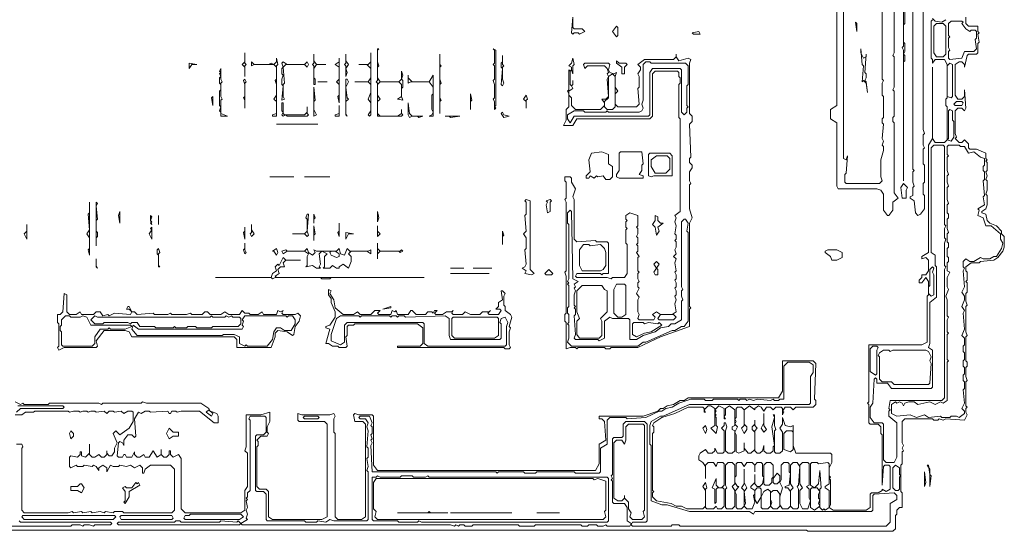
# Model space of a CAD drawing. Header units: millimetres. Extents: x -917 to 57094, y -4147 to 35497.
# Tile 2 of 4: x 26056 to 57094, y 10 to 16148. Entities that reach past the tile are written whole.
import ezdxf

# ---------------------------------------------------------------- set-up
doc = ezdxf.new("R2010")
doc.units = ezdxf.units.MM
doc.layers.add('RASTER_CONTOURS', color=7, linetype='Continuous', lineweight=18, true_color=0x50555f)

msp = doc.modelspace()

# ---------------------------------------------------------------- linework, layer by layer
at = {"layer": 'RASTER_CONTOURS'}
for points in [[(51820, 17691), (51820, 13437), (51611, 13312), (51611, 13020), (51820, 12895), (51820, 10894), (51862, 10810), (53076, 10810), (53201, 10768), (53285, 10643), (53285, 10143), (53411, 9976), (53452, 9976), (53578, 10143), (53578, 10393), (53745, 10518), (53620, 10685), (53620, 12895), (53578, 12937), (53578, 13062), (53620, 13104), (53620, 13896), (53578, 13938), (53620, 14021), (53620, 14980), (53578, 15022), (53620, 15105), (53620, 17441)], [(53243, 17232), (53243, 14271), (53285, 14230), (53243, 14146), (53243, 13771), (53285, 13729), (53285, 13062), (53243, 13020), (53243, 12895), (53285, 12854), (53243, 12395), (53285, 12311), (53243, 12186), (53285, 12145), (53285, 12020), (53201, 11728), (53201, 11186), (53243, 11060), (53159, 10977), (52113, 10977), (52071, 11019), (52071, 11269), (52113, 11311), (52155, 11853), (52113, 11728), (52029, 11769), (52029, 17607)], [(53913, 17316), (53913, 15314), (53871, 15272), (53913, 15189), (53913, 11060), (53913, 14814), (53955, 14855), (53955, 15022), (53913, 15064), (53955, 15147), (53955, 15397), (53913, 15439), (53913, 15981), (53955, 16023), (53955, 16940)], [(54206, 17190), (54206, 11436), (54248, 11394), (54206, 11352), (54206, 11019), (54248, 10894), (54206, 10852), (54206, 10602), (54122, 10560), (54122, 10518), (54248, 10435), (54290, 10060), (54373, 9976), (54457, 10018), (54583, 10185), (54583, 10602), (54541, 10643), (54541, 10977), (54583, 11019), (54583, 11561), (54541, 11603), (54541, 12061), (54583, 12103), (54541, 12186), (54541, 12520), (54583, 12562), (54541, 12687), (54541, 16899)], [(9710, 51), (50857, 51), (50899, 10), (53578, 10), (53662, 93), (53662, 510), (53704, 552), (53704, 677), (53787, 760), (53871, 760), (53871, 1219), (53829, 1261), (53829, 2095), (53871, 2136), (53871, 2512), (53913, 2553), (53871, 2637), (53913, 2720), (53871, 2804), (53871, 3471), (53955, 3554), (54834, 3554), (54876, 3513), (55001, 3513), (55043, 3554), (55169, 3513), (55252, 3554), (55838, 3513), (55922, 3679), (55880, 3763), (55880, 3888), (55922, 3930), (55880, 3971), (55880, 4722), (55922, 4764), (55880, 4889), (55880, 5181), (55922, 5222), (55922, 5347), (55880, 5389), (55880, 6140), (55922, 6181), (55880, 6306), (55880, 7099), (55922, 7141), (55880, 7266), (55880, 7516), (55922, 7558), (55922, 7849), (55880, 7891), (55922, 7933), (55922, 8183), (55880, 8225), (55880, 8350), (56048, 8475), (56299, 8475), (56341, 8517), (56759, 8558), (56885, 8642), (57052, 8850), (57094, 8975), (57094, 9309), (57010, 9392), (57010, 9476), (56843, 9643), (56634, 9726), (56550, 9809), (56508, 10018), (56383, 10060), (56383, 10101), (56508, 10185), (56550, 10310), (56550, 10602), (56508, 10643), (56550, 10768), (56550, 11060), (56508, 11102), (56550, 11227), (56508, 11352), (56550, 11394), (56550, 11644), (56508, 11686), (56550, 11728), (56508, 11769), (56508, 11936), (56215, 12061), (56006, 12061), (55964, 12103), (55964, 12228), (55838, 12353), (55755, 12270), (55671, 12270), (55545, 12395), (55587, 12437), (55545, 12562), (55545, 13271), (55629, 13354), (55755, 13354), (55838, 13271), (55880, 13354), (55838, 13938), (55838, 13729), (55755, 13646), (55629, 13646), (55545, 13771), (55545, 14730), (55671, 14814), (55755, 14814), (55838, 14730), (55838, 14647), (55922, 15022), (55964, 15064), (56215, 15064), (56257, 15105), (56257, 15397), (56299, 15439), (56257, 15689), (56299, 15731), (56257, 15773), (56257, 15939), (55964, 15939), (55880, 16023), (55880, 16231)], [(54834, 16148), (54792, 16106), (54792, 14939), (54834, 14897), (54834, 14772), (54918, 14897), (55211, 14897), (55294, 14730), (55294, 13688), (55252, 13646), (55252, 13437), (55294, 13396), (55294, 12353), (55211, 12270), (54918, 12270), (54834, 12395), (54834, 14647), (54834, 12395), (54708, 12186), (54708, 8809), (54499, 8683), (54499, 8600), (54625, 8642), (54708, 8558), (54708, 8225), (54625, 8100), (54499, 8100), (54499, 8016), (54415, 7933), (54415, 7849), (54499, 7849), (54625, 8016), (54708, 7891), (54708, 7474), (54666, 7432), (54666, 5973), (54499, 5889), (52825, 5889), (52825, 4096), (52783, 4055), (52825, 4013), (52825, 3429), (52866, 3387), (53118, 3387), (53201, 3304), (53201, 3096), (53243, 3054), (53243, 1469), (53285, 2053), (53327, 2095), (53452, 2095), (53494, 2053), (53494, 1344), (53369, 1261), (53243, 1344), (53243, 1302), (53118, 1219), (52908, 1219), (52866, 1177), (52866, 760), (52741, 677), (51694, 677), (51569, 760), (51611, 844), (51611, 1636), (51569, 1678), (51611, 1719), (51569, 1761), (51569, 2011), (51653, 2178), (51653, 2428), (51611, 2470), (50522, 2470), (50439, 2720), (50439, 3346), (50355, 3304), (50187, 3346), (50104, 3596), (50104, 3387), (50020, 3262), (50104, 3137), (50104, 2553), (50020, 2470), (49894, 2470), (49853, 2512), (49853, 3179), (49894, 3221), (49853, 3346), (49853, 3679), (49811, 3679), (49853, 3596), (49769, 3304), (49853, 2720), (49811, 2678), (49811, 2553), (49727, 2470), (49601, 2470), (49518, 2553), (49518, 2720), (49476, 2553), (49392, 2470), (49308, 2470), (49225, 2553), (49225, 3179), (49308, 3262), (49225, 3346), (49225, 3513), (49225, 3387), (49141, 3304), (49141, 3221), (49225, 3137), (49225, 2595), (49099, 2470), (49015, 2470), (48890, 2637), (48890, 2804), (48890, 2553), (48722, 2470), (48639, 2512), (48639, 3054), (48597, 3137), (48681, 3304), (48597, 3387), (48639, 3471), (48597, 3554), (48639, 3596), (48639, 3888), (48681, 3930), (48806, 3930), (48890, 3846), (48890, 3346), (48806, 3262), (48890, 3096), (48974, 3221), (48974, 3304), (48890, 3387), (48890, 3846), (49057, 3971), (49225, 3846), (49225, 3888), (49350, 3971), (49434, 3930), (49518, 3804), (49601, 3930), (49727, 3930), (49811, 3846), (49894, 3930), (50062, 3930), (50104, 3888), (50104, 3679), (50146, 3763), (50104, 3804), (50187, 3930), (50355, 3930), (50439, 3846), (50522, 3930), (51066, 3930), (51150, 4013), (51150, 4138), (51108, 4180), (51150, 5306), (51066, 5389), (50104, 5389), (50104, 4430), (49978, 4221), (47132, 4221), (47006, 4138), (46881, 4138), (46671, 4013), (46462, 3971), (46336, 3888), (46253, 3888), (46169, 3804), (45709, 3638), (44327, 3638), (44327, 3554), (44411, 3554), (44495, 3471), (44536, 2887), (44327, 2762), (44327, 2136), (44202, 1928), (37337, 1928), (37211, 2095), (37211, 3638), (37169, 3679), (36751, 3679), (36625, 3721), (36583, 3679), (36625, 3471), (36876, 3471), (36960, 3387), (36960, 468), (36834, 385), (36081, 385), (35997, 468), (35997, 3096), (35955, 3137), (35955, 3554), (35997, 3638), (35955, 3721), (35830, 3679), (34951, 3679), (34825, 3721), (34825, 3513), (34867, 3471), (35662, 3471), (35746, 3387), (35746, 468), (35579, 385), (34030, 385), (33904, 468), (33904, 1261), (33821, 1344), (33611, 1344), (33528, 1427), (33528, 2678), (33569, 2720), (33569, 2845), (33528, 2887), (33653, 3012), (33862, 3012), (33904, 3096), (33862, 3137), (33862, 3304), (33946, 3471), (33946, 3763), (33653, 3679), (33193, 3679), (33193, 2678), (33151, 2553), (33235, 2470), (33235, 1427), (33151, 1302), (33151, 677), (33025, 593), (31267, 593), (31142, 719), (31142, 2303), (31058, 2428), (30890, 2345), (30807, 2428), (30807, 2553), (30765, 2553), (30765, 2428), (30681, 2345), (30597, 2345), (30514, 2428), (30514, 2595), (30514, 2428), (30388, 2345), (30263, 2553), (30137, 2345), (30011, 2345), (29970, 2428), (29844, 2345), (29760, 2345), (29677, 2428), (29677, 2512), (29593, 2345), (29425, 2345), (29384, 2428), (29342, 2428), (29300, 2345), (29174, 2345), (29132, 2387), (29174, 2804), (29216, 2845), (29300, 2804), (29342, 2720), (29342, 2887), (29467, 3054), (29593, 3054), (29677, 2970), (29718, 3012), (29677, 3554), (29802, 3763), (29886, 3721), (30011, 3804), (30137, 3804), (30179, 3763), (30723, 3804), (30765, 3721), (30807, 3721), (30849, 3804), (30974, 3804), (31016, 3763), (31142, 3804), (31728, 3804), (32188, 3429), (32314, 3429), (32314, 3638), (32272, 3721), (32063, 3804), (32021, 3888), (31770, 4055), (30053, 4055), (29928, 4096), (29886, 4055), (28672, 4055), (28630, 4013), (28546, 4055), (26998, 4055), (26956, 4013), (26202, 4013), (26160, 4055), (26077, 4013), (25909, 4096)], [(55252, 16148), (55127, 16065), (54918, 16106), (54834, 16190)], [(25909, 3679), (26119, 3679), (26244, 3763), (26495, 3763), (26537, 3804), (27584, 3804), (27625, 3763), (27751, 3804), (27918, 3804), (27960, 3763), (28044, 3804), (28170, 3804), (28212, 3763), (28295, 3804), (28421, 3804), (28463, 3763), (28714, 3804), (28798, 3721), (28881, 3804), (29007, 3804), (29049, 3763), (29258, 3804), (29342, 3721), (29467, 3804), (29593, 3804), (29635, 3763), (29635, 3471), (29509, 3262), (29216, 3054), (29091, 3179), (29007, 3096), (29132, 2804), (29049, 2637), (29049, 2512), (28965, 2387), (28881, 2387), (28798, 2470), (28798, 2553), (28798, 2428), (28714, 2345), (28630, 2345), (28546, 2428), (28421, 2345), (28337, 2345), (28253, 2428), (28253, 2762), (28253, 2470), (28128, 2345), (28002, 2387), (28002, 2512), (27960, 2512), (27960, 2428), (27877, 2345), (27667, 2387), (27625, 2345), (27625, 2053), (27667, 2011), (27835, 2095), (27877, 2053), (28044, 2053), (28086, 2095), (28337, 2053), (28379, 2095), (28463, 2053), (28546, 1928), (28546, 2011), (28672, 2095), (28798, 2011), (28798, 1886), (28923, 2095), (29007, 2053), (29174, 2053), (29216, 2095), (29425, 2053), (29551, 2095), (29677, 2011), (29844, 2095), (29928, 2011), (29928, 1844), (29970, 1844), (30011, 1970), (30179, 2095), (30807, 2095), (30932, 1970), (30932, 677), (30849, 593), (29342, 593), (29300, 635), (29049, 635), (29007, 593), (28756, 635), (28714, 593), (28588, 635), (28337, 593), (28295, 635), (28044, 593), (28002, 635), (27751, 593), (27709, 635), (27584, 593), (26202, 593), (26119, 677), (26119, 2637), (26160, 2678), (26119, 2762), (25951, 2762)], [(25993, 3971), (27416, 3971), (27458, 3930), (27416, 3888), (26077, 3888), (25951, 3763)], [(26035, 343), (26077, 302), (28923, 302), (28965, 260), (28923, 218), (28421, 218), (28379, 176), (28253, 218), (28086, 218), (28044, 176), (27960, 218), (27709, 218), (27667, 176), (21682, 176)]]:
    msp.add_lwpolyline(points, dxfattribs=at)
for points in [[(43490, 16231), (43448, 15731), (43490, 15689), (43532, 15731), (43657, 15731), (43699, 15689), (43867, 15773), (43783, 15856), (43532, 15856), (43490, 15898)], [(44871, 15939), (44746, 15773), (44871, 15606), (44913, 15648), (44913, 15898)], [(52406, 16065), (52448, 15773), (52448, 16023)], [(54959, 16023), (55169, 16023), (55252, 15939), (55252, 15064), (55169, 14980), (54959, 14980), (54876, 15105), (54876, 15939)], [(55755, 16106), (55797, 16065), (55755, 16023), (55880, 15856), (56006, 15773), (56048, 15814), (56173, 15814), (56215, 15773), (56215, 15564), (56173, 15522), (56215, 15231), (56131, 15147), (55838, 15147), (55755, 14939), (55378, 14897), (55336, 14939), (55336, 15147), (55378, 15189), (55336, 15272), (55336, 15564), (55378, 15606), (55336, 15648), (55336, 16023), (55420, 16106)], [(47257, 15731), (47299, 15689), (47508, 15689), (47467, 15773)], [(37337, 15231), (37337, 14230), (37295, 14188), (37337, 14146), (37337, 13104), (38090, 13104), (38132, 13145), (38090, 13187), (38090, 13312), (38090, 13187), (37965, 13104), (37420, 13104), (37337, 13187), (37337, 13562), (37420, 13646), (37337, 13771), (37337, 14105), (37420, 14188), (38007, 14188), (38090, 14105), (38090, 13729), (37965, 13646), (38132, 13604), (38090, 13729), (38090, 13979), (38132, 14021), (38132, 14230), (38090, 14271), (38132, 14396), (38090, 14522), (38090, 14271), (38007, 14188), (37420, 14188), (37337, 14313), (37337, 14647), (37379, 14688), (37337, 14814), (37337, 15189), (37379, 15231)], [(40978, 15231), (41020, 15189), (41020, 14772), (40978, 14730), (41020, 14688), (41020, 14271), (40978, 14230), (41020, 14105), (41020, 13688), (40978, 13646), (41020, 13562), (41020, 13312), (41062, 13354), (41020, 13396), (41062, 13437), (41062, 15189)], [(52573, 15231), (52615, 14730), (52657, 14688), (52615, 14188), (52657, 14230), (52741, 14146), (52783, 13854), (52741, 14188), (52699, 14230), (52741, 14313), (52741, 14438), (52699, 14480), (52741, 15064), (52741, 14980), (52657, 14939), (52573, 15105)], [(33151, 15105), (33151, 14814), (33067, 14730), (33151, 14647), (33151, 14355), (33151, 14688), (33193, 14730), (33151, 14772)], [(34155, 14939), (34155, 14814), (34072, 14730), (33988, 14772), (33904, 14730), (33444, 14730), (33360, 14814), (33360, 14688), (33444, 14730), (34072, 14730), (34155, 14647), (34155, 14271), (34114, 14230), (34155, 14105), (34155, 13771), (34072, 13646), (34155, 13562), (34155, 13187), (34030, 13145), (34030, 13104), (34155, 13104), (34155, 14688), (34197, 14730)], [(35328, 15064), (35328, 14772), (35286, 14730), (35328, 14688), (35328, 14105), (35369, 14105), (35369, 14271), (35328, 14313), (35328, 14605), (35411, 14730), (35704, 14730), (35411, 14730), (35328, 14855)], [(36123, 14939), (36123, 14814), (35997, 14730), (36123, 14647), (36123, 14271), (36039, 14188), (36123, 14105), (36123, 13771), (36081, 13729), (36123, 13521)], [(36332, 15064), (36332, 14772), (36290, 14730), (36332, 14688), (36332, 14355), (36374, 14480), (36332, 14605), (36416, 14730), (36332, 14855)], [(37127, 15105), (37127, 14814), (37044, 14730), (36751, 14730), (37002, 14730), (37127, 14605), (37127, 14313), (37044, 14188), (36625, 14188), (37044, 14188), (37127, 14105), (37127, 13854), (37044, 13646), (37127, 13521), (37127, 13271), (37044, 13145), (37086, 13104), (37127, 13145)], [(39304, 15064), (39304, 13187), (39304, 13562), (39346, 13604), (39304, 13688), (39304, 14105), (39346, 14146), (39304, 14271), (39304, 14647), (39346, 14688), (39304, 14730)], [(41272, 15022), (41272, 14814), (41230, 14772), (41230, 14647), (41272, 14605), (41230, 14105), (41272, 14063), (41313, 14146), (41272, 14271), (41272, 14647), (41313, 14688), (41272, 14730)], [(47132, 14939), (46839, 14855), (46755, 14980), (46755, 15064), (46755, 14980), (46671, 14897), (45750, 14897), (45541, 14730), (45625, 14647), (45625, 14563), (45541, 14438), (45583, 14355), (45583, 14021), (45541, 13979), (45583, 13479), (45499, 13396), (44913, 13396), (44830, 13479), (44830, 13813), (44913, 13896), (44830, 14021), (44830, 14355), (44871, 14480), (44788, 14438), (44662, 14480), (44620, 14563), (44662, 14730), (44620, 14772), (43867, 14772), (43825, 14730), (43867, 14605), (43950, 14688), (44495, 14688), (44578, 14605), (44620, 14480), (44578, 14438), (44620, 14355), (44578, 14271), (44620, 13729), (44536, 13646), (44411, 13646), (44495, 13521), (44495, 13437), (44369, 13312), (43574, 13312), (43448, 13437), (43448, 13688), (43364, 13771), (43364, 13896), (43490, 13979), (43448, 14063), (43490, 14105), (43490, 14230), (43490, 14105), (43448, 14063), (43406, 14105), (43406, 14522), (43448, 14563), (43490, 14438), (43490, 14688), (43532, 14730), (43490, 14939), (43448, 14772), (43364, 14688), (43448, 14647), (43448, 14563), (43406, 14522), (43364, 14563), (43364, 13938), (43323, 13896), (43364, 13813), (43364, 13396), (43281, 13312), (43281, 12979), (43197, 12812), (43490, 12812), (43616, 13020), (45918, 13020), (46002, 13104), (46002, 14438), (46085, 14522), (46797, 14522), (46839, 14480), (46839, 14355), (46881, 14313), (46881, 14146), (46839, 14105), (46839, 13062), (46881, 13020), (46881, 10101), (46713, 9976), (46755, 9893), (46713, 9768), (46755, 9643), (46713, 9392), (46755, 9351), (46755, 9226), (46713, 9184), (46755, 9142), (46755, 8975), (46713, 8892), (46755, 8767), (46671, 8683), (46755, 8600), (46713, 8475), (46755, 8225), (46713, 8183), (46755, 8100), (46755, 7975), (46713, 7933), (46755, 7849), (46755, 7724), (46713, 7683), (46755, 7599), (46755, 7474), (46713, 7432), (46755, 7307), (46713, 7182), (46755, 6932), (46629, 6849), (46253, 6849), (46127, 6932), (46002, 6849), (46085, 6765), (46043, 6682), (45583, 6682), (45541, 6723), (45583, 6849), (45541, 6932), (45541, 7307), (45583, 7391), (45499, 7516), (45583, 7683), (45541, 7724), (45541, 7849), (45583, 7891), (45541, 7975), (45541, 8141), (45583, 8183), (45541, 8225), (45541, 8642), (45583, 8683), (45499, 8809), (45541, 8850), (45541, 9017), (45499, 9059), (45541, 9100), (45541, 9267), (45499, 9309), (45541, 9392), (45541, 9559), (45499, 9601), (45541, 9643), (45541, 9976), (45290, 10060), (45164, 9976), (45164, 9851), (45206, 9809), (45164, 9768), (45164, 9601), (45206, 9559), (45164, 9517), (45164, 9100), (45206, 9059), (45206, 8141), (45123, 8016), (44746, 8016), (44704, 7975), (44578, 8016), (43616, 8016), (43574, 8058), (43616, 8141), (44369, 8141), (44411, 8100), (44453, 8141), (44620, 8141), (44620, 9100), (44578, 9142), (44243, 9142), (44202, 9184), (43616, 9142), (43532, 9226), (43532, 10477), (43490, 10560), (43574, 10810), (43448, 11019), (43448, 11144), (43406, 11186), (43239, 11186), (43239, 11060), (43281, 11019), (43281, 10518), (43239, 10477), (43281, 10393), (43281, 8225), (43239, 8183), (43281, 8058), (43281, 6890), (43239, 6849), (43239, 6640), (43281, 6598), (43281, 5764), (43406, 5806), (43574, 5806), (43616, 5764), (43657, 5806), (44495, 5806), (44536, 5764), (44662, 5764), (44704, 5806), (45541, 5806), (46253, 6140), (47174, 6473), (47174, 7015), (47215, 7057), (47174, 7099), (47174, 9726), (47257, 9893), (47174, 10185), (47174, 10935), (47215, 10977), (47174, 11060), (47174, 11352), (47257, 11477), (47257, 11561), (47174, 11644), (47174, 11769), (47215, 11811), (47174, 12854), (47257, 12937), (47257, 13104), (47174, 13187), (47174, 14772), (47215, 14897)], [(31393, 14605), (31477, 14730), (31644, 14730), (31393, 14772)], [(32397, 14605), (32356, 14522), (32397, 14480), (32356, 14438), (32397, 14355), (32356, 14313), (32356, 14146), (32397, 14105), (32397, 13938), (32356, 13896), (32356, 13437), (32397, 13396), (32356, 13271), (32397, 13229), (32397, 13104), (32607, 13104), (32397, 13187), (32397, 13604), (32439, 13646), (32397, 13729), (32397, 14146), (32439, 14188), (32397, 14271)], [(35118, 14814), (35035, 14730), (34490, 14730), (34365, 14814), (34323, 14772), (34365, 14647), (34323, 14605), (34323, 14438), (34365, 14396), (34323, 14271), (34323, 14105), (34365, 14063), (34323, 13604), (34407, 13646), (34365, 13729), (34365, 14105), (34407, 14146), (34365, 14647), (34448, 14730), (35035, 14730), (35118, 14647), (35160, 14730)], [(47132, 14688), (47132, 14105), (47090, 14063), (47090, 13437), (47132, 13396), (47090, 13354), (47090, 13229), (47006, 13145), (46922, 13229), (46922, 14563), (46881, 14605), (46002, 14605), (45918, 14480), (45918, 13145), (45876, 13104), (43532, 13104), (43406, 12895), (43323, 13020), (43323, 13145), (43532, 13271), (43825, 13271), (43867, 13229), (44536, 13229), (44578, 13271), (44620, 13229), (45583, 13229), (45667, 13271), (45709, 13354), (45667, 13479), (45709, 13604), (45709, 14730), (45792, 14814), (45918, 14814), (45960, 14772), (47048, 14772)], [(44871, 14855), (44871, 14772), (45039, 14647), (45039, 14438), (45123, 14438), (45123, 14647), (45206, 14730), (45164, 14772), (44955, 14772)], [(55378, 14772), (55462, 14730), (55462, 13729), (55420, 13688), (55294, 13729), (55294, 14688)], [(38300, 14396), (38300, 14146), (38383, 14188), (38969, 14188), (39095, 14021), (39095, 13813), (39053, 13771), (39053, 13312), (39095, 13229), (39053, 13145), (38969, 13104), (39095, 13104), (39095, 14396), (38969, 14188), (38425, 14188), (38300, 14313)], [(44746, 14438), (44830, 14355), (44830, 13396), (44746, 13312), (44578, 13312), (44495, 13396), (44495, 13562), (44620, 13688), (44620, 14355)], [(33151, 14271), (33109, 14230), (33151, 14105), (33151, 13729), (33109, 13688), (33151, 13604), (33151, 13354), (33151, 14146), (33193, 14188)], [(35328, 14021), (35328, 13104), (35411, 13145), (35328, 13312), (35328, 13562), (35369, 13604)], [(35453, 14188), (35746, 14188)], [(36332, 14271), (36332, 13145), (36374, 13104), (36332, 13187), (36332, 13562), (36416, 13646), (36374, 13688), (36332, 14021), (36416, 14188), (36374, 14271)], [(32146, 13729), (32104, 13688), (32146, 13437)], [(40267, 13813), (40267, 13312), (40267, 13562), (40309, 13604)], [(42025, 13771), (41941, 13646), (42025, 13562), (42025, 13354), (42025, 13604), (42067, 13646)], [(34323, 13521), (34323, 13271), (34365, 13229), (34323, 13145), (34365, 13104), (34448, 13145), (34490, 13104), (35118, 13104), (35160, 13145), (35118, 13187), (35118, 13396), (35118, 13229), (35035, 13145), (34407, 13145), (34365, 13187), (34365, 13521)], [(36123, 13437), (36123, 13187), (35997, 13145), (35997, 13104), (36123, 13104)], [(38300, 13521), (38300, 13145), (38341, 13062), (38425, 13104), (38593, 13104), (38634, 13062), (38760, 13104), (38425, 13104), (38341, 13187)], [(55504, 13479), (55587, 13562), (55755, 13562), (55797, 13521), (55755, 13437), (55545, 13437)], [(39472, 13104), (39597, 13104), (39639, 13062), (39932, 13104)], [(41230, 13187), (41313, 13062), (41481, 13104), (41313, 13145), (41272, 13229)], [(55378, 13312), (55462, 13271), (55462, 12979), (55504, 12937), (55504, 12437), (55420, 12311), (55294, 12353), (55336, 12395), (55336, 13271)], [(34155, 12854), (35453, 12854)], [(55169, 12186), (55211, 12145), (55211, 9684), (55252, 9643), (55211, 9559), (55211, 9267), (55252, 9226), (55211, 9100), (55211, 8392), (55252, 8350), (55211, 8266), (55211, 4221), (55127, 4138), (53494, 4138), (53452, 3888), (53494, 3846), (53452, 3804), (53452, 3638), (53704, 3429), (53704, 2345), (53620, 2178), (53369, 2178), (53285, 2261), (53285, 3387), (53243, 3429), (52992, 3429), (52866, 3596), (52866, 3930), (52950, 4055), (52992, 4805), (53034, 4847), (53076, 4805), (53076, 4680), (53411, 4680), (53536, 4513), (54792, 4513), (54834, 4555), (54834, 5723), (54708, 5806), (54750, 5931), (54750, 7224), (54959, 7391), (54959, 8350), (54918, 8392), (54918, 8725), (54792, 8809), (54792, 12103), (54876, 12186)], [(55671, 12186), (55713, 12145), (55838, 12145), (55964, 11936), (56131, 11978), (56341, 11811), (56466, 11769), (56466, 11561), (56424, 11519), (56424, 11394), (56466, 11352), (56466, 11102), (56424, 11060), (56466, 10602), (56424, 10560), (56466, 10310), (56257, 10185), (56299, 10143), (56257, 9976), (56424, 9893), (56508, 9643), (56676, 9643), (56969, 9392), (56969, 9226), (57052, 9100), (57010, 8934), (56843, 8683), (56759, 8683), (56634, 8600), (56424, 8600), (56341, 8642), (56131, 8517), (56006, 8517), (55880, 8600), (55797, 8517), (55797, 8350), (55838, 8308), (55797, 8225), (55838, 7724), (55755, 7558), (55838, 7432), (55838, 7307), (55755, 7099), (55838, 6974), (55797, 6890), (55838, 6390), (55755, 6181), (55838, 6098), (55838, 5889), (55797, 5848), (55797, 5681), (55838, 5639), (55838, 5431), (55797, 5389), (55797, 5222), (55838, 5181), (55838, 4972), (55797, 4930), (55797, 4764), (55838, 4722), (55838, 4513), (55797, 4472), (55838, 4055), (55755, 3888), (55838, 3804), (55838, 3721), (55671, 3596), (55587, 3638), (55420, 3638), (55378, 3596), (55127, 3596), (55085, 3638), (54708, 3596), (54583, 3679), (54331, 3596), (54122, 3679), (53704, 3638), (53536, 3721), (53536, 4013), (53662, 4096), (53704, 4055), (53787, 4096), (53871, 4055), (53913, 3971), (53955, 4055), (54080, 4096), (54248, 4096), (54373, 4013), (54750, 4096), (54918, 4013), (55085, 4096), (55169, 4055), (55294, 4138), (55294, 5347), (55336, 5389), (55294, 5431), (55294, 6223), (55336, 6265), (55294, 6306), (55294, 6682), (55336, 6765), (55294, 6807), (55294, 7307), (55252, 7432), (55336, 7641), (55294, 7724), (55294, 8016), (55378, 8183), (55294, 8225), (55294, 8475), (55336, 8517), (55336, 8642), (55294, 8683), (55294, 8934), (55336, 8975), (55336, 9100), (55294, 9142), (55294, 9392), (55336, 9434), (55294, 9559), (55294, 9851), (55336, 9893), (55336, 10018), (55294, 10060), (55294, 10310), (55336, 10351), (55294, 10477), (55294, 10852), (55336, 10894), (55294, 11019), (55294, 11227), (55336, 11269), (55294, 11394), (55294, 11811), (55336, 11853), (55294, 11894), (55294, 12145), (55336, 12186)], [(44076, 11936), (43992, 11728), (44034, 11352), (43909, 11227), (43909, 11144), (43992, 11144), (44034, 11227), (44160, 11144), (44243, 11227), (44285, 11186), (44453, 11227), (44536, 11102), (44662, 11102), (44746, 11186), (44746, 11519), (44620, 11603), (44620, 11894), (44411, 11978)], [(44997, 11978), (44955, 11936), (44955, 11394), (44871, 11269), (44871, 11186), (44955, 11144), (45709, 11144), (45709, 11227), (45583, 11269), (45667, 11394), (45667, 11561), (45709, 11603), (45667, 11978)], [(45876, 11894), (45876, 11227), (45960, 11186), (46043, 11227), (46629, 11227), (46629, 11853), (46546, 11936), (45918, 11936)], [(46127, 11853), (46462, 11853), (46546, 11769), (46546, 11436), (46420, 11311), (46085, 11311), (45960, 11519), (45960, 11728)], [(33946, 11186), (34700, 11186)], [(35035, 11186), (35830, 11186)], [(53913, 10977), (53829, 10852), (53871, 10518), (53997, 10518), (53997, 10768), (54038, 10852)], [(28253, 10393), (28253, 10060), (28212, 10018), (28253, 9517), (28170, 9392), (28253, 9267), (28253, 8934), (28212, 8892), (28253, 8725)], [(28463, 10393), (28463, 9017), (28463, 9267), (28505, 9309), (28505, 9434), (28463, 9476), (28463, 9809), (28505, 9851), (28463, 10268), (28505, 10351)], [(42025, 10477), (41983, 10435), (42025, 10393), (42025, 10018), (41983, 9976), (42025, 9476), (41941, 9392), (42025, 9267), (42025, 8934), (41983, 8892), (42025, 8433), (41983, 8350), (41899, 8308), (42025, 8225), (41983, 8141), (42192, 8100), (42276, 8141), (42151, 8266), (42151, 10435)], [(42778, 10477), (42653, 10435), (42695, 10393), (42653, 10310), (42695, 10060), (42778, 10101), (42778, 10393), (42820, 10435)], [(29216, 10101), (29174, 9976), (29216, 9726)], [(30179, 9976), (30179, 9809), (30221, 9768), (30179, 9726), (30221, 9684), (30179, 9809), (30221, 9934)], [(30430, 9976), (30430, 9684)], [(35160, 10018), (35118, 10018), (35076, 9893), (35118, 9851), (35118, 9476), (35035, 9392), (34658, 9392), (35035, 9392), (35118, 9309), (35160, 9351), (35118, 9476)], [(35328, 10018), (35328, 9726), (35328, 9851), (35369, 9893)], [(37337, 10101), (37337, 9768), (37379, 9893)], [(43323, 10060), (43406, 10143), (43448, 10101), (43490, 7975), (43657, 7891), (43532, 7808), (43574, 7724), (43532, 7683), (43574, 7599), (43532, 7474), (43532, 7141), (43574, 7099), (43532, 7057), (43574, 7015), (43574, 6849), (43532, 6807), (43574, 6223), (43532, 6098), (43574, 6056), (44285, 6056), (44327, 6015), (44495, 6098), (44495, 6640), (44662, 6765), (44746, 6723), (45248, 6723), (45290, 6682), (45290, 6056), (45499, 6056), (45709, 6181), (46085, 6306), (46253, 6432), (46504, 6473), (46588, 6557), (46713, 6557), (46922, 6682), (46922, 7266), (46964, 7307), (46922, 7432), (46922, 7599), (46964, 7641), (46922, 7724), (46922, 9768), (47006, 9851), (47048, 9851), (47132, 9726), (47090, 9476), (47132, 9434), (47132, 6640), (47006, 6473), (46922, 6473), (46713, 6348), (46629, 6348), (45792, 5973), (45709, 5973), (45541, 5848), (43448, 5848), (43323, 5973), (43364, 6098), (43364, 6515), (43323, 6557), (43364, 6598), (43364, 6849), (43323, 6890), (43323, 7057), (43364, 7099), (43364, 7766), (43323, 7808), (43364, 7849), (43323, 7891), (43364, 7975), (43364, 9684), (43323, 9726)], [(46085, 9976), (46085, 9809), (46002, 9684), (46085, 9601), (46127, 9351), (46211, 9476), (46169, 9601), (46336, 9726), (46253, 9726), (46169, 9809), (46169, 9934)], [(26286, 9684), (26286, 9476), (26202, 9392), (26286, 9226)], [(33360, 9684), (33360, 9434), (33318, 9392), (33360, 9309), (33444, 9392), (33360, 9517)], [(35328, 9643), (35328, 9184), (35328, 9351), (35369, 9392)], [(36123, 9726), (36123, 9476), (36081, 9434), (36123, 9309)], [(37337, 9643), (37337, 9309), (37420, 9392), (37337, 9476)], [(30221, 9601), (30179, 9559), (30221, 9517), (30137, 9392), (30221, 9226)], [(33151, 9601), (33151, 9476), (33109, 9434), (33151, 9226)], [(36332, 9226), (36416, 9392), (36583, 9392), (36332, 9434)], [(41272, 9476), (41272, 9059), (41272, 9309), (41313, 9351)], [(33151, 9100), (33151, 8934), (33109, 8892), (33151, 8767), (33193, 8809), (33151, 8892)], [(37337, 9100), (37337, 8600), (37337, 8767), (37420, 8850), (38007, 8850), (38048, 8809), (38132, 8850), (38090, 8892), (38048, 8850), (37420, 8850), (37337, 8934)], [(43825, 9059), (43992, 9059), (44034, 9017), (44369, 9059), (44495, 8934), (44536, 8809), (44536, 8392), (44453, 8266), (44369, 8225), (43783, 8225), (43699, 8392), (43699, 8892)], [(30430, 8934), (30388, 8892), (30388, 8767), (30430, 8725), (30430, 8350), (30472, 8350), (30430, 8392), (30430, 8767), (30472, 8809)], [(34155, 8934), (34030, 8850), (34072, 8850), (34155, 8725), (34197, 8809)], [(34323, 8850), (34365, 8767), (34490, 8850), (35035, 8850), (35160, 8767), (35118, 8683), (35118, 8392), (35076, 8350), (35286, 8392), (35411, 8308), (35537, 8308), (35495, 8350), (35537, 8433), (35495, 8767), (35579, 8850), (35746, 8767), (35662, 8683), (35662, 8350), (35621, 8308), (35830, 8308), (35914, 8392), (36039, 8308), (36123, 8308), (36123, 8350), (36248, 8433), (36416, 8308), (36500, 8517), (36500, 8683), (36416, 8767), (36500, 8850), (37002, 8850), (37127, 8767), (37127, 8892), (37044, 8850), (36458, 8850), (36374, 8934), (36290, 8725), (36165, 8767), (36123, 8934), (36039, 8850), (35411, 8850), (35328, 8892), (35369, 8809), (35286, 8725), (35160, 8809), (35118, 8934), (35035, 8850), (34490, 8850), (34448, 8892)], [(35830, 8809), (35872, 8850), (35997, 8850), (36123, 8767), (36123, 8683), (36039, 8642), (35872, 8725)], [(51443, 8850), (51443, 8809), (51611, 8683), (51653, 8558), (51820, 8558), (51987, 8642), (51987, 8809), (51820, 8892), (51527, 8892)], [(28463, 8600), (28463, 8350), (28505, 8308), (28463, 8392)], [(32230, 8016), (33988, 8016), (34030, 7975), (34114, 8016), (35537, 8016), (35579, 7975), (35830, 7975), (35872, 8016), (38802, 8016), (34155, 8016), (34114, 8058), (34239, 8141), (34197, 8266), (34281, 8350), (34407, 8350), (34365, 8475), (34448, 8558), (34909, 8558), (34448, 8558), (34365, 8642), (34239, 8392), (34197, 8433), (34114, 8350), (34155, 8225), (34030, 8141), (33988, 8016)], [(46127, 8517), (46043, 8433), (46127, 8308), (46043, 8183), (46085, 8100), (46169, 8100), (46169, 8266), (46127, 8308), (46211, 8433)], [(39639, 8308), (40058, 8308)], [(39639, 8141), (40853, 8141)], [(40351, 8308), (40937, 8308)], [(42862, 8141), (42737, 8266), (42611, 8141), (42653, 8100), (42820, 8100)], [(54834, 8350), (54876, 8308), (54834, 8183), (54876, 8100), (54876, 7474), (54792, 7432), (54708, 7516), (54708, 7724), (54750, 7766), (54750, 8266)], [(43783, 7766), (44411, 7766), (44495, 7641), (44578, 7599), (44578, 6932), (44369, 6723), (44411, 6640), (44411, 6181), (44327, 6098), (43699, 6098), (43616, 6223), (43616, 6640), (43699, 6723), (43616, 6932), (43616, 7599)], [(44871, 7808), (45123, 7808), (45164, 7766), (45164, 6849), (45039, 6765), (44913, 6765), (44788, 6890), (44788, 7641)], [(27249, 5806), (27291, 5723), (27458, 5806), (28463, 5806), (28505, 5848), (28463, 6015), (28714, 6348), (29384, 6348), (29509, 6306), (29593, 6140), (32816, 6140), (32900, 6056), (32900, 5806), (33988, 5806), (34114, 6140), (34114, 6265), (34197, 6348), (34490, 6306), (34658, 6181), (34700, 6223), (34742, 6473), (34867, 6640), (34909, 6807), (34825, 6890), (34742, 6849), (34365, 6849), (34323, 6890), (34365, 6974), (34281, 6932), (34197, 6974), (34155, 6849), (33737, 6849), (33695, 6932), (33569, 6849), (33318, 6849), (33276, 6890), (33151, 6890), (33067, 6974), (32983, 6849), (32649, 6849), (32523, 6932), (32397, 6849), (32063, 6849), (31979, 6932), (31895, 6932), (31811, 6849), (31477, 6849), (31435, 6890), (31309, 6849), (30849, 6849), (30807, 6890), (30723, 6849), (30304, 6849), (30263, 6890), (29760, 6849), (29677, 6932), (29593, 6932), (29509, 7099), (29467, 7099), (29425, 7015), (29509, 7015), (29593, 6932), (29551, 6849), (29049, 6890), (28881, 6807), (28839, 6849), (28672, 6807), (28588, 6932), (28463, 6932), (28379, 6849), (28002, 6849), (27960, 6932), (27835, 6849), (27625, 6849), (27542, 6932), (27542, 7474), (27458, 7516), (27416, 6932), (27332, 6849), (27249, 6849), (27249, 6598), (27291, 6557), (27291, 5848)], [(35788, 7641), (35788, 7474), (35872, 7349), (35872, 7224), (35997, 6932), (35997, 6765), (35830, 6515), (35704, 6473), (35704, 6432), (35830, 6390), (35704, 5931), (35788, 5931), (35914, 5848), (36081, 5848), (36123, 5806), (36332, 5806), (36374, 5848), (36332, 6140), (36374, 6181), (36374, 6473), (36416, 6515), (36583, 6515), (36625, 6557), (38593, 6557), (38760, 6432), (38760, 5931), (38676, 5848), (37965, 5848), (37965, 5806), (41313, 5806), (41355, 5764), (41481, 5764), (41523, 5806), (41481, 5889), (41481, 6306), (41523, 6432), (41481, 6473), (41565, 6765), (41523, 6849), (41355, 6974), (41355, 7099), (41313, 7141), (41313, 7432), (41355, 7516), (41272, 7599), (41230, 7599), (41272, 7307), (41146, 7224), (41146, 7099), (41062, 7015), (41188, 7015), (41230, 6974), (41146, 6849), (40853, 6849), (40811, 6890), (40895, 6974), (40853, 6932), (40644, 6932), (40560, 6849), (40267, 6849), (40099, 6932), (40016, 6849), (39723, 6849), (39681, 6890), (39723, 6974), (39681, 6932), (39513, 6932), (39388, 6849), (39179, 6849), (39137, 6890), (39220, 6974), (39137, 6974), (39095, 6890), (39053, 6932), (38927, 6932), (38844, 6849), (38551, 6849), (38425, 6974), (38383, 6974), (38300, 6849), (37965, 6849), (37923, 6974), (37881, 6932), (37797, 6974), (37755, 6849), (37379, 6849), (37337, 6890), (37420, 6974), (37253, 6974), (37127, 6849), (36793, 6849), (36709, 6932), (36583, 6849), (36248, 6849), (35997, 7057), (35955, 7307), (35830, 7516), (35872, 7599)], [(37755, 7099), (37504, 7015), (37755, 7057)], [(46169, 6723), (46253, 6849), (46671, 6849), (46755, 6765), (46671, 6682), (46211, 6682)], [(27374, 5889), (27374, 6306), (27332, 6348), (27332, 6473), (27374, 6515), (27374, 6682), (27500, 6807), (27625, 6807), (27667, 6765), (27960, 6765), (28044, 6807), (28170, 6765), (28295, 6515), (29551, 6515), (29593, 6473), (29384, 6390), (28923, 6390), (28881, 6432), (28839, 6390), (28588, 6390), (28421, 6140), (28421, 5931), (28337, 5848), (27416, 5848)], [(28295, 6682), (28421, 6807), (28505, 6765), (32063, 6765), (32104, 6807), (32146, 6765), (32523, 6765), (32565, 6807), (32649, 6765), (32732, 6807), (32774, 6765), (32983, 6765), (33025, 6723), (33025, 6557), (32942, 6473), (32146, 6473), (32104, 6432), (31644, 6432), (31602, 6473), (31351, 6473), (31309, 6432), (30974, 6432), (30932, 6473), (30890, 6432), (30346, 6432), (30304, 6473), (29844, 6473), (29760, 6598), (29593, 6598), (29551, 6557), (29467, 6598), (28714, 6598), (28672, 6557), (28421, 6557)], [(34742, 6682), (34742, 6557), (34616, 6348), (34407, 6348), (34281, 6432), (34155, 6432), (34072, 6306), (34030, 6056), (33862, 5848), (33235, 5848), (33193, 5889), (33151, 5848), (32983, 5931), (32983, 6140), (32816, 6223), (32481, 6223), (32439, 6181), (29760, 6181), (29593, 6390), (29635, 6515), (29802, 6390), (33067, 6390), (33109, 6473), (33067, 6515), (33109, 6640), (33067, 6682), (33151, 6807), (34448, 6807), (34490, 6765), (34532, 6807), (34658, 6807)], [(35872, 6223), (36039, 6723), (36165, 6807), (36751, 6807), (36793, 6765), (36834, 6807), (37713, 6807), (37755, 6765), (37797, 6807), (37923, 6807), (37965, 6765), (38007, 6807), (38174, 6807), (38216, 6765), (39472, 6807), (39597, 6723), (39597, 6181), (39639, 6056), (41188, 6056), (41230, 6098), (41230, 6557), (41188, 6598), (41230, 6723), (41355, 6765), (41439, 6598), (41397, 6473), (41397, 5889), (41355, 5848), (38927, 5848), (38802, 5931), (38802, 6557), (38760, 6598), (36374, 6598), (36290, 6515), (36290, 5973), (36165, 5889), (35872, 6015)], [(39681, 6723), (39723, 6765), (41104, 6765), (41146, 6723), (41146, 6181), (41020, 6098), (39765, 6098), (39681, 6181)], [(45374, 6223), (45374, 6557), (45416, 6598), (45709, 6598), (45750, 6557), (45876, 6598), (46169, 6557), (46211, 6598), (46295, 6515), (45960, 6306), (45750, 6265), (45499, 6140)], [(52950, 5848), (53076, 5848), (53118, 5806), (53076, 5723), (53076, 4972), (53034, 4930), (52866, 5055), (52866, 5764)], [(53159, 5639), (53285, 5723), (53452, 5723), (53494, 5681), (53578, 5723), (54625, 5723), (54708, 5681), (54792, 5514), (54750, 5389), (54792, 5306), (54750, 4680), (54708, 4638), (53620, 4638), (53536, 4722), (53243, 4722), (53159, 4805), (53159, 5514), (53118, 5556)], [(53704, 1136), (53704, 1010), (53494, 885), (53494, 302), (53369, 176), (46881, 176), (46839, 218), (46629, 218), (46588, 176), (45374, 176), (45332, 218), (45374, 302), (45792, 302), (45834, 343), (45834, 3387), (45750, 3471), (45164, 3471), (45081, 3387), (45081, 3012), (45039, 2970), (44788, 2970), (44746, 2929), (44746, 1803), (44704, 1761), (44746, 1678), (44704, 1636), (44746, 1594), (44746, 927), (44788, 885), (45123, 885), (45206, 760), (45206, 343), (45332, 260), (45290, 176), (44578, 176), (44536, 218), (44453, 176), (44285, 176), (44243, 218), (43992, 218), (43950, 176), (43783, 176), (43741, 218), (42318, 218), (42276, 176), (41816, 176), (41774, 218), (40351, 218), (40309, 176), (40099, 176), (40058, 218), (39932, 218), (39890, 176), (39806, 218), (39765, 176), (39639, 218), (33067, 218), (33025, 260), (33235, 385), (33193, 427), (33235, 552), (33193, 677), (33235, 760), (33193, 969), (33235, 1010), (33193, 1052), (33235, 1094), (33235, 1219), (33318, 1302), (33318, 3513), (33276, 3554), (33318, 3638), (33779, 3638), (33821, 3596), (33821, 3137), (33737, 3054), (33528, 3054), (33486, 3012), (33486, 1302), (33528, 1261), (33737, 1261), (33821, 1177), (33821, 385), (33862, 343), (35035, 343), (35076, 302), (35411, 302), (35453, 343), (35704, 302), (35830, 385), (35955, 343), (37002, 343), (37044, 385), (37044, 1886), (37002, 1928), (37044, 2053), (37002, 2303), (37044, 2345), (37044, 2637), (37002, 2678), (37044, 3179), (37002, 3304), (37044, 3429), (36960, 3554), (36793, 3554), (36751, 3596), (36793, 3638), (37086, 3638), (37169, 3429), (37127, 3346), (37169, 3304), (37169, 3096), (37127, 3054), (37169, 2929), (37127, 2887), (37169, 2804), (37127, 2720), (37169, 1886), (41062, 1886), (41104, 1844), (41146, 1886), (41941, 1886), (41983, 1844), (42318, 1844), (42360, 1886), (43532, 1886), (43574, 1844), (44327, 1844), (44369, 1886), (44369, 2637), (44578, 2762), (44578, 3513), (44662, 3596), (45164, 3596), (45206, 3554), (45792, 3596), (46211, 3804), (46295, 3804), (46420, 3888), (46629, 3930), (46839, 4055), (47215, 4180), (47634, 4180), (47676, 4138), (47885, 4138), (47927, 4180), (48681, 4180), (48722, 4138), (48764, 4180), (48932, 4180), (48974, 4138), (49057, 4180), (49183, 4138), (49308, 4180), (49727, 4138), (49811, 4180), (49853, 4138), (49978, 4138), (50020, 4180), (50146, 4180), (50146, 5222), (50271, 5347), (50941, 5347), (51066, 5264), (51066, 5014), (50983, 4889), (50983, 4055), (50941, 4013), (47174, 4013), (46336, 3638), (46253, 3638), (45960, 3471), (45918, 3346), (45918, 2762), (45960, 2720), (45960, 969), (46295, 844), (46462, 844), (47174, 635), (49057, 635), (49183, 552), (49225, 635), (52908, 635), (52950, 677), (52950, 1136), (52992, 1177), (53620, 1219)], [(32021, 3846), (32146, 3721), (32104, 3638), (31937, 3763)], [(48597, 3846), (48597, 3346), (48513, 3304), (48513, 3221), (48597, 3179), (48597, 2553), (48513, 2470), (48388, 2470), (48304, 2553), (48304, 3179), (48346, 3304), (48304, 3429), (48262, 3429), (48262, 3346), (48178, 3262), (48262, 3179), (48262, 2512), (48220, 2470), (48053, 2470), (47969, 2637), (47969, 2553), (47885, 2470), (47760, 2470), (47676, 2595), (47508, 2470), (47467, 2387), (47467, 2261), (47592, 2178), (47676, 2053), (47676, 1678), (47676, 2095), (47760, 2178), (47927, 2178), (48011, 2053), (48053, 2178), (48220, 2178), (48262, 2136), (48262, 1469), (48178, 1386), (48095, 1386), (48011, 1469), (48011, 1678), (47885, 1386), (47969, 1344), (47969, 885), (48011, 927), (48011, 1344), (48053, 1386), (48220, 1386), (48262, 1344), (48262, 802), (48178, 719), (48053, 719), (48011, 802), (47927, 719), (47718, 719), (47676, 760), (47676, 1344), (47718, 1386), (47676, 1553), (47592, 1427), (47676, 1302), (47676, 802), (47592, 719), (47090, 719), (46922, 802), (46755, 802), (46588, 885), (46127, 969), (46002, 1094), (46002, 1219), (46043, 1261), (46002, 1302), (46002, 3096), (46043, 3137), (46043, 3304), (46002, 3346), (46043, 3429), (46295, 3596), (46713, 3721), (47132, 3930), (47592, 3930), (47634, 3888), (47634, 3763), (47676, 3763), (47634, 3846), (47760, 3971), (47843, 3971), (47969, 3888), (47969, 3346), (47843, 3262), (48011, 3096), (48053, 3304), (48011, 3346), (48011, 3596), (47969, 3638), (48011, 3679), (47969, 3721), (48011, 3804), (47969, 3846), (48095, 3971), (48262, 3888), (48262, 3554), (48304, 3554), (48262, 3638), (48304, 3679), (48304, 3888), (48429, 3971)], [(34993, 3596), (35035, 3638), (35453, 3638), (35495, 3596), (35453, 3554), (35035, 3554)], [(49518, 3721), (49518, 3429), (49434, 3262), (49518, 3137), (49601, 3221), (49518, 3346)], [(27667, 3179), (27625, 3096), (27667, 2929), (27751, 3012), (27751, 3096)], [(30765, 3262), (30681, 3096), (30765, 2929), (30890, 3012), (31058, 3012), (31058, 3137), (30890, 3137)], [(45248, 3387), (45709, 3387), (45750, 3346), (45750, 677), (45709, 635), (45750, 468), (45667, 385), (45374, 385), (45290, 468), (45332, 593), (45248, 719), (45248, 927), (45123, 1052), (45123, 1136), (45123, 1052), (45039, 969), (44913, 969), (44788, 1052), (44788, 2804), (44871, 2887), (45039, 2887), (45123, 2762), (45164, 2887), (45164, 3304)], [(47676, 3346), (47592, 3262), (47676, 3096), (47718, 3221)], [(50229, 3179), (50397, 3179), (50439, 3137), (50439, 2595), (50355, 2512), (50146, 2595), (50146, 3096)], [(48388, 2178), (48513, 2178), (48597, 2095), (48597, 1511), (48513, 1427), (48597, 1302), (48597, 802), (48513, 719), (48346, 719), (48304, 760), (48304, 1344), (48346, 1386), (48304, 1469), (48304, 2095)], [(48681, 2178), (48806, 2178), (48890, 2053), (48974, 2178), (49141, 2178), (49225, 2095), (49225, 1886), (49225, 2095), (49308, 2178), (49434, 2178), (49476, 2136), (49476, 1761), (49518, 1719), (49476, 1511), (49392, 1427), (49308, 1427), (49225, 1511), (49225, 1803), (49225, 1553), (49099, 1427), (49099, 1386), (49225, 1302), (49225, 1177), (49183, 1136), (49225, 927), (49141, 719), (48974, 719), (48890, 802), (48932, 885), (48890, 1261), (48974, 1386), (48890, 1553), (48890, 1970), (48890, 1511), (48806, 1386), (48890, 1302), (48890, 802), (48806, 719), (48681, 719), (48639, 760), (48639, 1177), (48597, 1261), (48722, 1427), (48681, 1427), (48597, 1553), (48597, 1719), (48639, 1761), (48639, 2136)], [(49601, 2178), (49727, 2178), (49811, 2095), (49811, 1719), (49769, 1678), (49769, 1553), (49685, 1469), (49560, 1469), (49518, 1511), (49518, 2095)], [(50146, 2178), (50271, 2178), (50313, 2136), (50313, 1886), (50355, 1844), (50313, 1469), (50187, 1427), (50187, 1386), (50271, 1386), (50355, 1261), (50355, 802), (50271, 719), (50104, 719), (50020, 844), (50020, 1094), (50104, 1386), (50020, 1553), (50062, 1636), (50062, 2095)], [(50439, 2178), (50564, 2178), (50648, 2053), (50606, 1469), (50564, 1427), (50606, 1344), (50606, 760), (50564, 719), (50439, 719), (50355, 802), (50355, 1302), (50439, 1386), (50355, 1511), (50355, 2095)], [(50732, 2178), (50899, 2178), (50941, 2136), (50941, 1469), (50857, 1427), (50941, 1344), (50941, 1052), (50983, 969), (50899, 719), (50732, 719), (50648, 885), (50648, 1302), (50732, 1386), (50648, 1511), (50648, 2095)], [(51025, 2178), (51192, 2178), (51234, 2136), (51527, 2178), (51569, 2136), (51569, 1511), (51443, 1427), (51443, 1386), (51569, 1302), (51569, 760), (51443, 677), (51401, 719), (51360, 677), (51276, 760), (51276, 1344), (51318, 1386), (51276, 1928), (51234, 1511), (51108, 1386), (50983, 1469), (50983, 2136)], [(53662, 2095), (53787, 2011), (53787, 1803), (53829, 1761), (53787, 1719), (53787, 1344), (53745, 1302), (53662, 1302), (53578, 1386), (53578, 2011)], [(54583, 1886), (54583, 1427), (54625, 1553)], [(54666, 2095), (54750, 1970), (54750, 1427), (54792, 1761), (54750, 1803), (54708, 2095)], [(29802, 1553), (29760, 1511), (29718, 1553), (29593, 1386), (29425, 1386), (29384, 1427), (29300, 1386), (29384, 1261), (29384, 969), (29342, 927), (29384, 885), (29509, 1094), (29509, 1261), (29844, 1469)], [(37169, 1719), (37169, 385), (37211, 343), (37965, 343), (38007, 302), (38593, 302), (38634, 343), (38718, 302), (44578, 302), (44620, 343), (44620, 1678), (44578, 1719), (38969, 1719), (38927, 1761), (38844, 1719), (38467, 1719), (38425, 1761), (38090, 1761), (38048, 1719), (37420, 1719), (37337, 1761), (37295, 1719)], [(37211, 1553), (37295, 1678), (44118, 1678), (44160, 1636), (44285, 1678), (44536, 1594), (44536, 677), (44495, 635), (44536, 468), (44453, 385), (37337, 385), (37253, 468), (37295, 635), (37211, 719)], [(49936, 1844), (50020, 1761), (50020, 1594), (49936, 1511), (49853, 1511), (49811, 1553), (49811, 1678)], [(28086, 1386), (28002, 1511), (27960, 1511), (27877, 1427), (27667, 1427), (27667, 1302), (27877, 1302), (28002, 1219)], [(49392, 1386), (49434, 1344), (49434, 1094), (49308, 885), (49225, 1010), (49225, 1302), (49308, 1386)], [(49643, 1344), (49727, 1261), (49727, 802), (49643, 719), (49476, 719), (49434, 760), (49434, 1094), (49518, 1261)], [(49811, 1302), (49936, 1302), (50020, 1177), (50020, 802), (49936, 719), (49811, 719), (49727, 802), (49769, 927), (49727, 1010), (49727, 1219)], [(51025, 1386), (51192, 1386), (51276, 1261), (51234, 1177), (51234, 1052), (51276, 1010), (51234, 885), (51276, 802), (51108, 677), (50983, 760), (50983, 1344)], [(39555, 593), (39011, 593), (38969, 635), (38927, 593), (37965, 593)], [(26119, 468), (26160, 510), (29049, 510), (29091, 468), (29007, 385), (26202, 385)], [(29132, 260), (29174, 302), (30932, 302), (30974, 343), (31100, 343), (31142, 302), (32356, 302), (32397, 343), (32900, 302), (32942, 343), (33025, 260), (32983, 218), (29174, 218)], [(29216, 468), (29258, 510), (30849, 510), (30890, 427), (30849, 385), (29258, 385)], [(31225, 427), (31267, 510), (31393, 510), (31435, 552), (33025, 552), (33109, 468), (32983, 385), (31267, 385)], [(39639, 593), (41565, 593)], [(42360, 593), (43071, 593)]]:
    msp.add_lwpolyline(points, close=True, dxfattribs=at)

doc.saveas('drawing.dxf')
